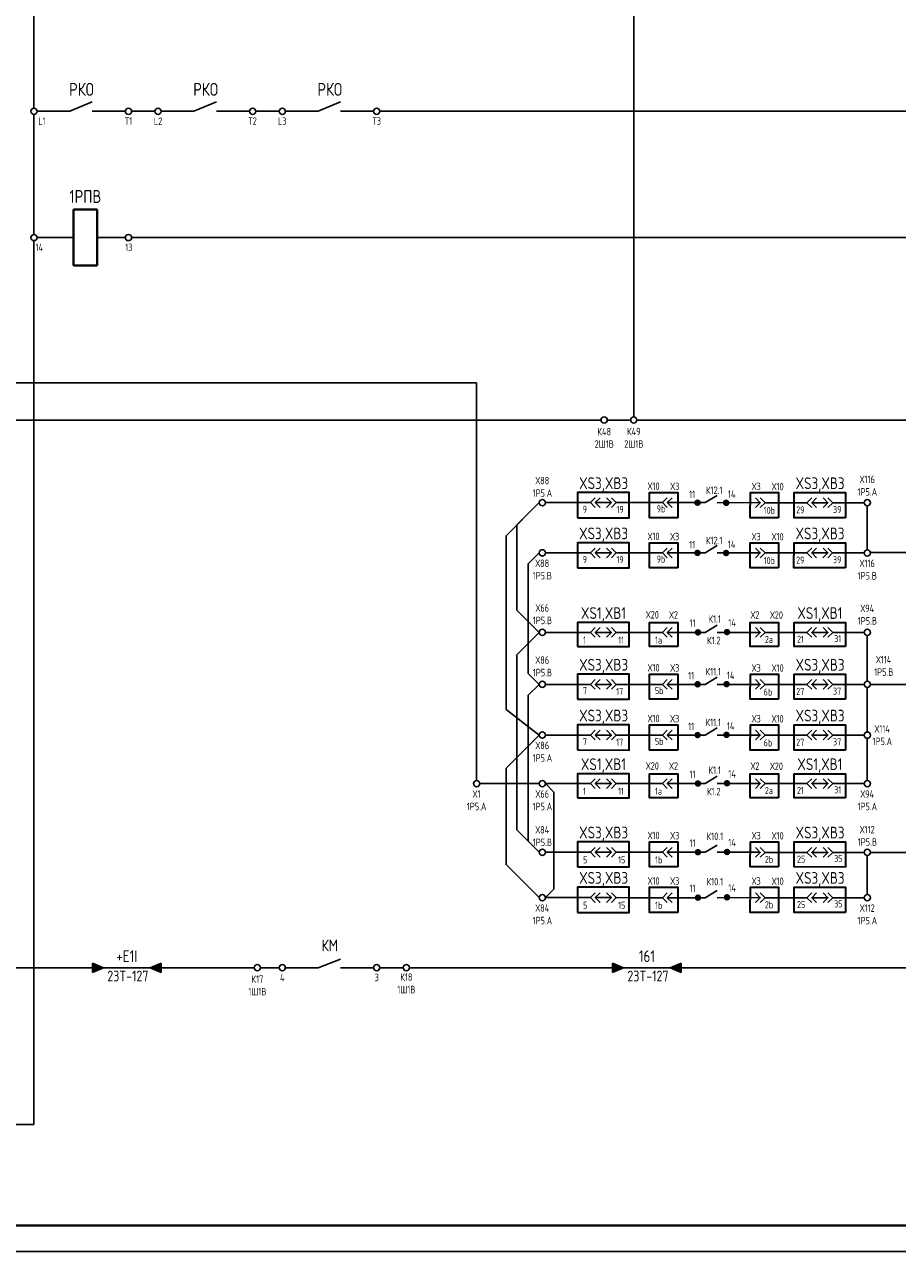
# Model space of a CAD drawing. Header units: millimetres. Extents: x 3972 to 7513, y 1417 to 2199.
# Tile 9 of 16: x 5929 to 6097, y 1779 to 2015. Entities that reach past the tile are written whole.
import ezdxf
from ezdxf.enums import TextEntityAlignment as Align

# ---------------------------------------------------------------- set-up
doc = ezdxf.new("R2010")
doc.units = ezdxf.units.MM
doc.styles.add('SIMPLEX', font='GOST.ttf', dxfattribs={"height": 5})

msp = doc.modelspace()

# ---------------------------------------------------------------- hatches: boundary and pattern name
for points in [[(6059.53, 1923.07, 1), (6058.27, 1923.07, 1)], [(6065.05, 1923.05, 1), (6063.79, 1923.05, 1)], [(6059.52, 1913.38, 1), (6058.26, 1913.38, 1)], [(6065.04, 1913.36, 1), (6063.78, 1913.36, 1)], [(6059.61, 1898.04, 1), (6058.35, 1898.04, 1)], [(6065.22, 1898.1, 1), (6063.96, 1898.1, 1)], [(6059.55, 1888.01, 1), (6058.29, 1888.02, 1)], [(6065.13, 1888.06, 1), (6063.87, 1888.06, 1)], [(6059.54, 1878.22, 1), (6058.29, 1878.22, 1)], [(6065.12, 1878.26, 1), (6063.86, 1878.26, 1)], [(6059.61, 1868.87, 1), (6058.35, 1868.87, 1)], [(6065.22, 1868.92, 1), (6063.96, 1868.92, 1)], [(6059.61, 1855.61, 1), (6058.35, 1855.61, 1)], [(6065.22, 1855.66, 1), (6063.96, 1855.66, 1)], [(6059.61, 1846.85, 1), (6058.35, 1846.85, 1)], [(6065.22, 1846.91, 1), (6063.96, 1846.91, 1)]]:
    msp.add_hatch(color=256).paths.add_polyline_path(points)
h = msp.add_hatch(color=256)
h.dxf.hatch_style = 1
h.paths.add_polyline_path([(5942.16, 1832.43), (5944.28, 1833.33), (5942.16, 1834.23)])
h = msp.add_hatch(color=256)
h.dxf.hatch_style = 1
h.paths.add_polyline_path([(5955.42, 1834.23), (5953.3, 1833.33), (5955.42, 1832.43)])
h = msp.add_hatch(color=256)
h.dxf.hatch_style = 1
h.paths.add_polyline_path([(6042.51, 1832.43), (6044.63, 1833.33), (6042.51, 1834.23)])
h = msp.add_hatch(color=256)
h.dxf.hatch_style = 1
h.paths.add_polyline_path([(6055.77, 1834.23), (6053.65, 1833.33), (6055.77, 1832.43)])

# ---------------------------------------------------------------- linework, layer by layer
for p, q in [((5930.87, 2053.39), (5930.87, 1999.21)), ((6046.6, 1939.62), (6046.6, 2029.52)), ((5937.78, 1998.61), (5931.47, 1998.61)), ((5937.78, 1998.61), (5942.12, 2000.45)), ((5948.51, 1998.61), (5942.12, 1998.61)), ((5954.22, 1998.61), (5949.71, 1998.61)), ((5961.73, 1998.61), (5955.42, 1998.61)), ((5961.73, 1998.61), (5966.07, 2000.45)), ((5972.46, 1998.61), (5966.07, 1998.61)), ((5978.17, 1998.61), (5973.66, 1998.61)), ((5985.68, 1998.61), (5979.37, 1998.61)), ((5985.68, 1998.61), (5990.02, 2000.45)), ((5996.41, 1998.61), (5990.02, 1998.61)), ((6113.55, 1998.61), (5997.61, 1998.61)), ((5930.87, 1974.84), (5930.87, 1998.01)), ((5930.87, 1973.65), (5930.87, 1803.09)), ((5938.53, 1974.24), (5931.47, 1974.24)), ((5943.04, 1974.24), (5948.51, 1974.24)), ((5949.71, 1974.24), (6113.55, 1974.24)), ((6016.27, 1946.2), (5767.78, 1946.2)), ((6016.27, 1946.2), (6016.27, 1869.46)), ((6040.29, 1939.02), (5766.53, 1939.02)), ((6046, 1939.02), (6041.49, 1939.02)), ((6139.47, 1939.02), (6047.2, 1939.02)), ((6028.36, 1923.08), (6021.98, 1916.7)), ((6028.36, 1923.08), (6024.05, 1918.77)), ((6029.56, 1923.08), (6035.76, 1923.08)), ((6035.76, 1923.08), (6038.25, 1923.08)), ((6039.18, 1923.08), (6042.29, 1923.08)), ((6043.22, 1923.08), (6045.71, 1923.08)), ((6049.65, 1923.08), (6045.71, 1923.08)), ((6049.65, 1923.08), (6052.14, 1923.08)), ((6060.37, 1923.08), (6053.07, 1923.08)), ((6062.7, 1924.47), (6060.37, 1923.08)), ((6070.98, 1923.09), (6062.7, 1923.07)), ((6074.42, 1923.07), (6071.93, 1923.07)), ((6074.42, 1923.07), (6077.52, 1923.07)), ((6080.01, 1923.07), (6077.52, 1923.07)), ((6084.05, 1923.07), (6080.94, 1923.07)), ((6087.46, 1923.07), (6084.98, 1923.07)), ((6091.06, 1923.07), (6086.53, 1923.07)), ((6091.66, 1922.47), (6091.66, 1913.97)), ((6024.05, 1918.77), (6024.05, 1902.35)), ((6021.98, 1883.18), (6021.98, 1916.7)), ((6028.35, 1913.39), (6026.25, 1911.29)), ((6029.55, 1913.39), (6035.75, 1913.39)), ((6035.75, 1913.39), (6038.24, 1913.39)), ((6039.17, 1913.39), (6042.28, 1913.39)), ((6043.21, 1913.39), (6045.7, 1913.39)), ((6049.64, 1913.39), (6045.7, 1913.39)), ((6049.64, 1913.39), (6052.13, 1913.39)), ((6060.36, 1913.39), (6053.06, 1913.39)), ((6062.69, 1914.78), (6060.36, 1913.39)), ((6070.97, 1913.4), (6062.69, 1913.39)), ((6074.41, 1913.38), (6071.92, 1913.38)), ((6074.41, 1913.38), (6077.51, 1913.38)), ((6080, 1913.38), (6077.51, 1913.38)), ((6084.04, 1913.38), (6080.93, 1913.38)), ((6087.45, 1913.38), (6084.97, 1913.38)), ((6091.05, 1913.38), (6086.52, 1913.38)), ((6114.82, 1913.48), (6092.26, 1913.48)), ((6026.25, 1911.29), (6026.25, 1890.13)), ((6028.36, 1898.03), (6024.05, 1902.35)), ((6062.7, 1899.43), (6060.37, 1898.03)), ((6028.36, 1898.03), (6024.05, 1893.72)), ((6029.56, 1898.03), (6035.76, 1898.03)), ((6035.76, 1898.03), (6038.25, 1898.03)), ((6039.18, 1898.03), (6042.29, 1898.03)), ((6043.22, 1898.03), (6045.71, 1898.03)), ((6049.65, 1898.03), (6045.71, 1898.03)), ((6049.65, 1898.03), (6052.14, 1898.03)), ((6060.37, 1898.03), (6053.07, 1898.03)), ((6070.99, 1898.04), (6062.7, 1898.03)), ((6074.42, 1898.03), (6071.93, 1898.03)), ((6074.42, 1898.03), (6077.52, 1898.03)), ((6080.01, 1898.03), (6077.52, 1898.03)), ((6084.05, 1898.03), (6080.94, 1898.03)), ((6087.46, 1898.03), (6084.98, 1898.03)), ((6091.06, 1898.03), (6086.53, 1898.03)), ((6091.66, 1897.43), (6091.66, 1888.6)), ((6024.05, 1859.92), (6024.05, 1893.72)), ((6028.36, 1888.01), (6026.25, 1890.13)), ((6028.36, 1888.01), (6026.25, 1885.9)), ((6029.56, 1888.01), (6035.76, 1888.01)), ((6035.76, 1888.01), (6038.25, 1888.01)), ((6039.18, 1888.01), (6042.29, 1888.01)), ((6043.22, 1888.01), (6045.71, 1888.01)), ((6049.65, 1888.01), (6045.71, 1888.01)), ((6049.65, 1888.01), (6052.14, 1888.01)), ((6060.37, 1888.01), (6053.07, 1888.01)), ((6062.7, 1889.4), (6060.37, 1888.01)), ((6071, 1888), (6062.7, 1888.01)), ((6074.42, 1888), (6071.93, 1888)), ((6074.42, 1888), (6077.52, 1888)), ((6080.01, 1888), (6077.52, 1888)), ((6084.05, 1888), (6080.94, 1888)), ((6087.46, 1888), (6084.98, 1888)), ((6091.06, 1888), (6086.53, 1888)), ((6091.66, 1878.8), (6091.66, 1887.4)), ((6114.82, 1888), (6092.26, 1888)), ((6026.25, 1885.9), (6026.25, 1857.72)), ((6028.36, 1878.22), (6021.98, 1883.18)), ((6028.36, 1878.22), (6021.98, 1871.84)), ((6029.56, 1878.22), (6035.76, 1878.22)), ((6035.76, 1878.22), (6038.25, 1878.22)), ((6039.18, 1878.22), (6042.29, 1878.22)), ((6043.22, 1878.22), (6045.7, 1878.22)), ((6049.65, 1878.22), (6045.7, 1878.22)), ((6049.65, 1878.22), (6052.14, 1878.22)), ((6060.36, 1878.21), (6053.07, 1878.22)), ((6062.69, 1879.61), (6060.36, 1878.21)), ((6071, 1878.21), (6062.69, 1878.21)), ((6074.41, 1878.21), (6071.93, 1878.21)), ((6074.41, 1878.21), (6077.52, 1878.21)), ((6080.01, 1878.21), (6077.52, 1878.21)), ((6084.04, 1878.21), (6080.94, 1878.21)), ((6087.46, 1878.21), (6084.98, 1878.21)), ((6091.06, 1878.2), (6086.53, 1878.21)), ((6091.65, 1877.61), (6091.65, 1869.45)), ((6021.98, 1853.23), (6021.98, 1871.84)), ((6028.36, 1868.86), (6016.87, 1868.86)), ((6029.56, 1868.86), (6035.76, 1868.86)), ((6029.56, 1868.86), (6031.18, 1867.23)), ((6035.76, 1868.86), (6038.25, 1868.86)), ((6039.18, 1868.86), (6042.29, 1868.86)), ((6043.22, 1868.86), (6045.7, 1868.86)), ((6049.65, 1868.86), (6045.7, 1868.86)), ((6049.65, 1868.86), (6052.14, 1868.86)), ((6060.36, 1868.86), (6053.07, 1868.86)), ((6062.69, 1870.26), (6060.36, 1868.86)), ((6070.99, 1868.87), (6062.69, 1868.86)), ((6074.41, 1868.86), (6071.93, 1868.86)), ((6074.41, 1868.86), (6077.52, 1868.86)), ((6080.01, 1868.86), (6077.52, 1868.86)), ((6084.04, 1868.86), (6080.94, 1868.86)), ((6087.46, 1868.86), (6084.98, 1868.86)), ((6091.06, 1868.86), (6086.53, 1868.86)), ((6031.18, 1867.23), (6031.18, 1848.47)), ((6028.36, 1855.6), (6024.05, 1859.92)), ((6028.36, 1855.6), (6026.25, 1857.72)), ((6062.7, 1856.99), (6060.37, 1855.6)), ((6029.56, 1855.6), (6035.76, 1855.6)), ((6035.76, 1855.6), (6038.25, 1855.6)), ((6039.18, 1855.6), (6042.29, 1855.6)), ((6043.22, 1855.6), (6045.71, 1855.6)), ((6049.65, 1855.6), (6045.71, 1855.6)), ((6049.65, 1855.6), (6052.14, 1855.6)), ((6060.37, 1855.6), (6053.07, 1855.6)), ((6070.99, 1855.6), (6062.7, 1855.6)), ((6074.42, 1855.59), (6071.93, 1855.59)), ((6074.42, 1855.59), (6077.52, 1855.59)), ((6080.01, 1855.59), (6077.52, 1855.59)), ((6084.05, 1855.59), (6080.94, 1855.59)), ((6087.46, 1855.59), (6084.98, 1855.59)), ((6091.06, 1855.59), (6086.53, 1855.59)), ((6091.66, 1854.99), (6091.66, 1847.43)), ((6114.82, 1855.59), (6092.26, 1855.59)), ((6028.36, 1846.85), (6021.98, 1853.23)), ((6029.56, 1846.85), (6031.18, 1848.47)), ((6062.7, 1848.24), (6060.37, 1846.84)), ((6029.56, 1846.85), (6035.76, 1846.85)), ((6035.76, 1846.85), (6038.25, 1846.85)), ((6039.18, 1846.85), (6042.29, 1846.85)), ((6043.22, 1846.85), (6045.71, 1846.84)), ((6049.65, 1846.84), (6045.71, 1846.84)), ((6049.65, 1846.84), (6052.14, 1846.84)), ((6060.37, 1846.84), (6053.07, 1846.84)), ((6070.99, 1846.85), (6062.7, 1846.84)), ((6074.42, 1846.84), (6071.93, 1846.84)), ((6074.42, 1846.84), (6077.52, 1846.84)), ((6080.01, 1846.84), (6077.52, 1846.84)), ((6084.05, 1846.84), (6080.94, 1846.84)), ((6087.46, 1846.83), (6084.98, 1846.84)), ((6091.06, 1846.83), (6086.53, 1846.84)), ((5919.45, 1833.33), (5973.36, 1833.33)), ((5942.16, 1832.43), (5942.16, 1834.23)), ((5942.16, 1834.23), (5944.28, 1833.33)), ((5944.28, 1833.33), (5942.16, 1832.43)), ((5953.3, 1833.33), (5944.28, 1833.33)), ((5953.3, 1833.33), (5955.42, 1834.23)), ((5955.42, 1832.43), (5953.3, 1833.33)), ((5955.42, 1834.23), (5955.42, 1832.43)), ((5978.17, 1833.33), (5974.56, 1833.33)), ((5985.68, 1833.33), (5979.37, 1833.33)), ((5985.68, 1833.33), (5990.02, 1834.99)), ((5996.41, 1833.33), (5990.02, 1833.33)), ((5997.61, 1833.33), (6002.12, 1833.33)), ((6113.55, 1833.33), (6003.32, 1833.33)), ((6042.51, 1832.43), (6042.51, 1834.23)), ((6042.51, 1834.23), (6044.63, 1833.33)), ((6044.63, 1833.33), (6042.51, 1832.43)), ((6053.65, 1833.33), (6044.63, 1833.33)), ((6053.65, 1833.33), (6055.77, 1834.23)), ((6055.77, 1832.43), (6053.65, 1833.33)), ((6055.77, 1834.23), (6055.77, 1832.43)), ((5853.81, 1803.09), (5930.87, 1803.09)), ((6301.8, 1778.56), (5707.8, 1778.56))]:
    msp.add_line(p, q)
at = {"lineweight": 40}
for p, q in [((5943.04, 1979.66), (5938.53, 1979.66)), ((5938.53, 1979.66), (5938.53, 1968.83)), ((5943.04, 1968.83), (5943.04, 1979.66)), ((5943.04, 1968.83), (5938.53, 1968.83)), ((6296.8, 1783.56), (5727.8, 1783.56))]:
    msp.add_line(p, q, dxfattribs=at)
at = {"lineweight": 35}
for points in [[(6035.76, 1920.18), (6045.71, 1920.18), (6045.71, 1925.02), (6035.77, 1925.02)], [(6055.08, 1920.18), (6049.65, 1920.18), (6049.66, 1925.02), (6055.09, 1925.02)], [(6074.5, 1920.17), (6069.07, 1920.17), (6069.09, 1925.02), (6074.52, 1925.02)], [(6087.46, 1920.17), (6077.52, 1920.17), (6077.53, 1925.02), (6087.47, 1925.02)], [(6035.75, 1910.49), (6045.7, 1910.49), (6045.71, 1915.33), (6035.76, 1915.33)], [(6055.07, 1910.49), (6049.64, 1910.49), (6049.65, 1915.33), (6055.08, 1915.33)], [(6074.49, 1910.48), (6069.06, 1910.48), (6069.08, 1915.33), (6074.51, 1915.33)], [(6087.45, 1910.48), (6077.51, 1910.48), (6077.52, 1915.33), (6087.46, 1915.33)], [(6035.76, 1895.3), (6045.71, 1895.3), (6045.71, 1899.93), (6035.76, 1899.93)], [(6055.08, 1895.3), (6049.65, 1895.3), (6049.65, 1899.93), (6055.08, 1899.93)], [(6074.51, 1895.3), (6069.08, 1895.3), (6069.08, 1899.93), (6074.51, 1899.93)], [(6087.46, 1895.3), (6077.52, 1895.3), (6077.52, 1899.93), (6087.46, 1899.93)], [(6035.76, 1885.14), (6045.71, 1885.14), (6045.71, 1889.98), (6035.77, 1889.98)], [(6055.08, 1885.14), (6049.65, 1885.14), (6049.66, 1889.98), (6055.09, 1889.98)], [(6074.5, 1885.13), (6069.07, 1885.13), (6069.09, 1889.98), (6074.52, 1889.98)], [(6087.46, 1885.13), (6077.52, 1885.13), (6077.53, 1889.98), (6087.47, 1889.98)], [(6035.76, 1875.35), (6045.7, 1875.34), (6045.71, 1880.19), (6035.77, 1880.19)], [(6055.07, 1875.34), (6049.64, 1875.34), (6049.66, 1880.19), (6055.09, 1880.19)], [(6074.5, 1875.34), (6069.07, 1875.34), (6069.09, 1880.19), (6074.52, 1880.19)], [(6087.46, 1875.34), (6077.52, 1875.34), (6077.53, 1880.19), (6087.47, 1880.18)], [(6035.76, 1866.13), (6045.7, 1866.13), (6045.7, 1870.75), (6035.76, 1870.75)], [(6055.08, 1866.13), (6049.65, 1866.13), (6049.65, 1870.75), (6055.08, 1870.75)], [(6074.51, 1866.13), (6069.08, 1866.13), (6069.08, 1870.75), (6074.51, 1870.75)], [(6087.46, 1866.13), (6077.52, 1866.13), (6077.52, 1870.75), (6087.46, 1870.75)], [(6035.76, 1852.77), (6045.71, 1852.76), (6045.71, 1857.61), (6035.77, 1857.61)], [(6055.08, 1852.76), (6049.65, 1852.76), (6049.66, 1857.61), (6055.09, 1857.61)], [(6074.5, 1852.76), (6069.07, 1852.76), (6069.09, 1857.61), (6074.52, 1857.61)], [(6087.46, 1852.75), (6077.52, 1852.76), (6077.53, 1857.61), (6087.47, 1857.6)], [(6035.76, 1844.01), (6045.71, 1844.01), (6045.71, 1848.85), (6035.77, 1848.85)], [(6055.08, 1844.01), (6049.65, 1844.01), (6049.66, 1848.85), (6055.09, 1848.85)], [(6074.5, 1844), (6069.07, 1844), (6069.09, 1848.85), (6074.52, 1848.85)], [(6087.46, 1844), (6077.52, 1844), (6077.53, 1848.85), (6087.47, 1848.85)]]:
    msp.add_lwpolyline(points, close=True, dxfattribs=at)
for points in [[(6039.18, 1924.01), (6038.25, 1923.08), (6039.18, 1922.15)], [(6040.11, 1924.01), (6039.18, 1923.08), (6040.11, 1922.15)], [(6041.36, 1924.01), (6042.29, 1923.08), (6041.36, 1922.15)], [(6042.29, 1924.01), (6043.22, 1923.08), (6042.29, 1922.15)], [(6053.07, 1924.01), (6052.14, 1923.08), (6053.07, 1922.15)], [(6054, 1924.01), (6053.07, 1923.08), (6054, 1922.14)], [(6070.07, 1924.01), (6071, 1923.07), (6070.07, 1922.14)], [(6071, 1924.01), (6071.93, 1923.07), (6071, 1922.14)], [(6080.94, 1924), (6080.01, 1923.07), (6080.94, 1922.14)], [(6081.87, 1924), (6080.94, 1923.07), (6081.87, 1922.14)], [(6083.11, 1924), (6084.05, 1923.07), (6083.11, 1922.14)], [(6084.05, 1924), (6084.98, 1923.07), (6084.05, 1922.14)], [(6039.17, 1914.32), (6038.24, 1913.39), (6039.17, 1912.46)], [(6040.1, 1914.32), (6039.17, 1913.39), (6040.1, 1912.46)], [(6041.35, 1914.32), (6042.28, 1913.39), (6041.35, 1912.46)], [(6042.28, 1914.32), (6043.21, 1913.39), (6042.28, 1912.46)], [(6053.06, 1914.32), (6052.13, 1913.39), (6053.06, 1912.46)], [(6053.99, 1914.32), (6053.06, 1913.39), (6053.99, 1912.46)], [(6070.06, 1914.32), (6070.99, 1913.38), (6070.06, 1912.45)], [(6070.99, 1914.32), (6071.92, 1913.38), (6070.99, 1912.45)], [(6080.93, 1914.31), (6080, 1913.38), (6080.93, 1912.45)], [(6081.86, 1914.31), (6080.93, 1913.38), (6081.86, 1912.45)], [(6083.11, 1914.31), (6084.04, 1913.38), (6083.1, 1912.45)], [(6084.04, 1914.31), (6084.97, 1913.38), (6084.04, 1912.45)], [(6039.18, 1898.96), (6038.25, 1898.03), (6039.18, 1897.1)], [(6040.11, 1898.96), (6039.18, 1898.03), (6040.11, 1897.1)], [(6041.36, 1898.96), (6042.29, 1898.03), (6041.36, 1897.1)], [(6042.29, 1898.96), (6043.22, 1898.03), (6042.29, 1897.1)], [(6053.07, 1898.96), (6052.14, 1898.03), (6053.07, 1897.1)], [(6054, 1898.96), (6053.07, 1898.03), (6054, 1897.1)], [(6070.07, 1898.96), (6071, 1898.03), (6070.07, 1897.1)], [(6071, 1898.96), (6071.93, 1898.03), (6071, 1897.1)], [(6080.94, 1898.96), (6080.01, 1898.03), (6080.94, 1897.1)], [(6081.87, 1898.96), (6080.94, 1898.03), (6081.87, 1897.1)], [(6083.11, 1898.96), (6084.05, 1898.03), (6083.11, 1897.1)], [(6084.05, 1898.96), (6084.98, 1898.03), (6084.05, 1897.1)], [(6039.18, 1888.94), (6038.25, 1888.01), (6039.18, 1887.08)], [(6040.11, 1888.94), (6039.18, 1888.01), (6040.11, 1887.08)], [(6041.36, 1888.94), (6042.29, 1888.01), (6041.36, 1887.08)], [(6042.29, 1888.94), (6043.22, 1888.01), (6042.29, 1887.08)], [(6053.07, 1888.94), (6052.14, 1888.01), (6053.07, 1887.08)], [(6054, 1888.94), (6053.07, 1888.01), (6054, 1887.08)], [(6070.07, 1888.94), (6071, 1888), (6070.07, 1887.07)], [(6071, 1888.94), (6071.93, 1888), (6071, 1887.07)], [(6080.94, 1888.93), (6080.01, 1888), (6080.94, 1887.07)], [(6081.87, 1888.93), (6080.94, 1888), (6081.87, 1887.07)], [(6083.11, 1888.93), (6084.05, 1888), (6083.11, 1887.07)], [(6084.05, 1888.93), (6084.98, 1888), (6084.05, 1887.07)], [(6039.18, 1879.15), (6038.25, 1878.22), (6039.18, 1877.29)], [(6040.11, 1879.15), (6039.18, 1878.22), (6040.11, 1877.29)], [(6041.35, 1879.15), (6042.29, 1878.22), (6041.35, 1877.29)], [(6042.29, 1879.15), (6043.22, 1878.22), (6042.29, 1877.29)], [(6053.07, 1879.15), (6052.14, 1878.22), (6053.07, 1877.28)], [(6054, 1879.15), (6053.07, 1878.22), (6054, 1877.28)], [(6070.06, 1879.14), (6071, 1878.21), (6070.06, 1877.28)], [(6071, 1879.14), (6071.93, 1878.21), (6071, 1877.28)], [(6080.94, 1879.14), (6080.01, 1878.21), (6080.94, 1877.28)], [(6081.87, 1879.14), (6080.94, 1878.21), (6081.87, 1877.28)], [(6083.11, 1879.14), (6084.04, 1878.21), (6083.11, 1877.28)], [(6084.04, 1879.14), (6084.98, 1878.21), (6084.04, 1877.28)], [(6039.18, 1869.79), (6038.25, 1868.86), (6039.18, 1867.93)], [(6040.11, 1869.79), (6039.18, 1868.86), (6040.11, 1867.93)], [(6041.35, 1869.79), (6042.29, 1868.86), (6041.35, 1867.93)], [(6042.29, 1869.79), (6043.22, 1868.86), (6042.29, 1867.93)], [(6053.07, 1869.79), (6052.14, 1868.86), (6053.07, 1867.93)], [(6054, 1869.79), (6053.07, 1868.86), (6054, 1867.93)], [(6070.06, 1869.79), (6071, 1868.86), (6070.06, 1867.93)], [(6071, 1869.79), (6071.93, 1868.86), (6071, 1867.93)], [(6080.94, 1869.79), (6080.01, 1868.86), (6080.94, 1867.93)], [(6081.87, 1869.79), (6080.94, 1868.86), (6081.87, 1867.93)], [(6083.11, 1869.79), (6084.04, 1868.86), (6083.11, 1867.93)], [(6084.04, 1869.79), (6084.98, 1868.86), (6084.04, 1867.93)], [(6039.18, 1856.53), (6038.25, 1855.6), (6039.18, 1854.67)], [(6040.11, 1856.53), (6039.18, 1855.6), (6040.11, 1854.67)], [(6041.36, 1856.53), (6042.29, 1855.6), (6041.36, 1854.67)], [(6042.29, 1856.53), (6043.22, 1855.6), (6042.29, 1854.67)], [(6053.07, 1856.53), (6052.14, 1855.6), (6053.07, 1854.67)], [(6054, 1856.53), (6053.07, 1855.6), (6054, 1854.67)], [(6070.07, 1856.53), (6071, 1855.59), (6070.07, 1854.66)], [(6071, 1856.53), (6071.93, 1855.59), (6071, 1854.66)], [(6080.94, 1856.52), (6080.01, 1855.59), (6080.94, 1854.66)], [(6081.87, 1856.52), (6080.94, 1855.59), (6081.87, 1854.66)], [(6083.11, 1856.52), (6084.05, 1855.59), (6083.11, 1854.66)], [(6084.05, 1856.52), (6084.98, 1855.59), (6084.05, 1854.66)], [(6039.18, 1847.78), (6038.25, 1846.85), (6039.18, 1845.91)], [(6040.11, 1847.78), (6039.18, 1846.85), (6040.11, 1845.91)], [(6041.36, 1847.78), (6042.29, 1846.85), (6041.36, 1845.91)], [(6042.29, 1847.78), (6043.22, 1846.85), (6042.29, 1845.91)], [(6053.07, 1847.78), (6052.14, 1846.84), (6053.07, 1845.91)], [(6054, 1847.77), (6053.07, 1846.84), (6054, 1845.91)], [(6070.07, 1847.77), (6071, 1846.84), (6070.07, 1845.91)], [(6071, 1847.77), (6071.93, 1846.84), (6071, 1845.91)], [(6080.94, 1847.77), (6080.01, 1846.84), (6080.94, 1845.9)], [(6081.87, 1847.77), (6080.94, 1846.84), (6081.87, 1845.9)], [(6083.11, 1847.77), (6084.05, 1846.84), (6083.11, 1845.9)], [(6084.05, 1847.77), (6084.98, 1846.84), (6084.05, 1845.9)]]:
    msp.add_lwpolyline(points)
for centre in [(5930.87, 1998.61), (5949.11, 1998.61), (5954.82, 1998.61), (5973.06, 1998.61), (5978.77, 1998.61), (5997.01, 1998.61), (5930.87, 1974.24), (5949.11, 1974.24), (6040.89, 1939.02), (6046.6, 1939.02), (6028.96, 1923.08), (6091.66, 1923.07), (6028.95, 1913.39), (6091.65, 1913.38), (6028.96, 1898.03), (6091.66, 1898.03), (6028.96, 1888.01), (6091.66, 1888), (6028.96, 1878.22), (6091.65, 1878.2), (6016.27, 1868.86), (6028.96, 1868.86), (6091.65, 1868.86), (6028.96, 1855.6), (6091.66, 1855.59), (6028.96, 1846.85), (6091.66, 1846.83), (5973.96, 1833.33), (5978.77, 1833.33), (5997.01, 1833.33), (6002.72, 1833.33)]:
    msp.add_circle(centre, 0.599)

# ---------------------------------------------------------------- texts
at = {"style": 'SIMPLEX'}
for s, height, rotation, p in [('9', 1.35, 359.9863, (6036.74, 1921.13)), ('19', 1.354, 359.9863, (6043.26, 1921.1)), ('9b', 1.354, 359.9863, (6051.02, 1921.21)), ('10b', 1.354, 359.9863, (6071.67, 1920.92)), ('29', 1.354, 359.9863, (6077.93, 1921.01)), ('39', 1.354, 359.9863, (6085.03, 1921.08)), ('9', 1.35, 359.9863, (6036.73, 1911.44)), ('19', 1.354, 359.9863, (6043.25, 1911.41)), ('9b', 1.354, 359.9863, (6051.01, 1911.52)), ('10b', 1.354, 359.9863, (6071.66, 1911.23)), ('29', 1.354, 359.9863, (6077.92, 1911.32)), ('39', 1.354, 359.9863, (6085.02, 1911.39)), ('1', 1.35, 359.9999, (6036.81, 1895.88)), ('11', 1.354, 359.9999, (6043.58, 1895.88)), ('1а', 1.354, 359.9999, (6050.7, 1895.88)), ('2а', 1.354, 359.9999, (6071.89, 1896)), ('21', 1.354, 359.9999, (6078.09, 1896.04)), ('31', 1.354, 359.9999, (6085.25, 1896.16)), ('7', 1.35, 359.9863, (6036.79, 1886.12)), ('17', 1.354, 359.9863, (6043.2, 1885.97)), ('5b', 1.354, 359.9863, (6050.68, 1886.12)), ('6b', 1.354, 359.9863, (6071.67, 1885.85)), ('27', 1.354, 359.9863, (6077.93, 1885.94)), ('37', 1.354, 359.9863, (6085.03, 1886.01)), ('5b', 1.354, 359.9863, (6050.68, 1876.33)), ('7', 1.35, 359.9863, (6036.79, 1876.33)), ('17', 1.354, 359.9863, (6043.2, 1876.18)), ('6b', 1.354, 359.9863, (6071.67, 1876.06)), ('27', 1.354, 359.9863, (6077.93, 1876.15)), ('37', 1.354, 359.9863, (6085.03, 1876.22)), ('31', 1.354, 359.9999, (6085.25, 1866.98)), ('1', 1.35, 359.9999, (6036.8, 1866.71)), ('11', 1.354, 359.9999, (6043.57, 1866.71)), ('1а', 1.354, 359.9999, (6050.69, 1866.71)), ('2а', 1.354, 359.9999, (6071.89, 1866.83)), ('21', 1.354, 359.9999, (6078.09, 1866.87)), ('5', 1.35, 359.9863, (6036.81, 1853.45)), ('15', 1.354, 359.9863, (6043.57, 1853.45)), ('1b', 1.354, 359.9863, (6050.7, 1853.45)), ('2b', 1.354, 359.9863, (6071.89, 1853.56)), ('25', 1.354, 359.9863, (6078.09, 1853.6)), ('35', 1.354, 359.9863, (6085.25, 1853.72)), ('5', 1.35, 359.9863, (6036.81, 1844.7)), ('15', 1.354, 359.9863, (6043.57, 1844.7)), ('1b', 1.354, 359.9863, (6050.7, 1844.69)), ('2b', 1.354, 359.9863, (6071.89, 1844.81)), ('25', 1.354, 359.9863, (6078.09, 1844.84)), ('35', 1.354, 359.9863, (6085.25, 1844.96))]:
    msp.add_text(s, height=height, rotation=rotation, dxfattribs=at).set_placement(p)
at = {"color": 4, "style": 'SIMPLEX'}
for p in [(5948.99, 1830.68), (6049.34, 1830.68)]:
    msp.add_text('23T-127', height=2.079, dxfattribs=at).set_placement(p, align=Align.CENTER)
at = {"lineweight": 50, "attachment_point": 5, "style": 'SIMPLEX'}
for s, insert, char_height, width in [('РКО', (5940.04, 2002.84), 2.5, 4.5125), ('РКО', (5963.99, 2002.84), 2.5, 4.5125), ('РКО', (5987.94, 2002.84), 2.5, 4.5125), ('1РПВ', (5940.78, 1982.17), 2.5, 4.5125), ('КМ', (5987.94, 1837.63), 2.256, 4.5125), ('+E1I', (5948.79, 1835.54), 2.256, 9.025), ('161', (6049.14, 1835.54), 2.256, 9.025)]:
    msp.add_mtext(s, dxfattribs=dict(at, insert=insert, char_height=char_height, width=width))
at = {"color": 7, "attachment_point": 5, "style": 'SIMPLEX'}
for s, insert, char_height, width in [('L1', (5932.42, 1996.7), 1.444, 2.0728), ('Т1', (5949.11, 1996.72), 1.444, 2.0728), ('L2', (5954.82, 1996.7), 1.444, 2.0728), ('Т2', (5973.06, 1996.72), 1.444, 2.0728), ('L3', (5978.77, 1996.7), 1.444, 2.0728), ('Т3', (5997.01, 1996.72), 1.444, 2.0728), ('14', (5931.9, 1972.34), 1.444, 2.0728), ('13', (5949.19, 1972.35), 1.444, 2.0728), ('К48\\P2Ш1В', (6040.89, 1935.59), 1.444, 2.0728), ('К49\\P2Ш1В', (6046.6, 1935.61), 1.444, 2.0728), ('Х88\\P1Р5.A', (6028.96, 1926.13), 1.444, 3.5971), ('Х116\\P1Р5.A', (6091.66, 1926.36), 1.444, 3.5971), ('Х88\\P1Р5.B', (6028.95, 1910.18), 1.444, 3.5971), ('Х116\\P1Р5.B', (6091.65, 1910.16), 1.444, 3.5971), ('Х66\\P1Р5.В', (6028.96, 1901.55), 1.444, 3.5971), ('Х94\\P1Р5.В', (6091.66, 1901.46), 1.444, 3.5971), ('Х86\\P1Р5.В', (6028.96, 1891.49), 1.444, 3.5971), ('Х114\\P1Р5.В', (6094.82, 1891.58), 1.444, 3.5971), ('Х114\\P1Р5.A', (6094.54, 1878.2), 1.444, 3.5971), ('Х86\\P1Р5.A', (6028.96, 1875.01), 1.444, 3.5971), ('Х1\\P1Р5.A', (6016.27, 1865.64), 1.444, 3.5971), ('Х66\\P1Р5.A', (6028.96, 1865.64), 1.444, 3.5971), ('Х94\\P1Р5.A', (6091.65, 1865.64), 1.444, 3.5971), ('Х84\\P1Р5.В', (6028.96, 1858.73), 1.444, 3.5971), ('Х112\\P1Р5.В', (6091.66, 1858.78), 1.444, 3.5971), ('Х84\\P1Р5.A', (6028.96, 1843.63), 1.444, 3.5971), ('Х112\\P1Р5.A', (6091.66, 1843.62), 1.444, 3.5971), ('К17\\P1Ш1В', (5973.97, 1829.91), 1.444, 2.0728), ('4', (5978.77, 1831.42), 1.44, 2.0728), ('3', (5997.01, 1831.44), 1.44, 2.0728), ('К18\\P1Ш1В', (6002.72, 1830.31), 1.444, 2.0728)]:
    msp.add_mtext(s, dxfattribs=dict(at, insert=insert, char_height=char_height, width=width))
at = {"lineweight": 50, "char_height": 2.256, "width": 11.3334, "attachment_point": 5, "style": 'SIMPLEX'}
for s, insert, rotation in [('XS3,XB3', (6040.78, 1926.57), 359.9863), ('XS3,XB3', (6082.54, 1926.56), 359.9863), ('XS3,XB3', (6040.77, 1916.88), 359.9863), ('XS3,XB3', (6082.53, 1916.87), 359.9863), ('XS1,XB1', (6040.76, 1901.51), 359.9999), ('XS1,XB1', (6082.51, 1901.51), 359.9999), ('XS3,XB3', (6040.78, 1891.53), 359.9863), ('XS3,XB3', (6082.54, 1891.52), 359.9863), ('XS3,XB3', (6040.78, 1881.73), 359.9863), ('XS3,XB3', (6082.54, 1881.72), 359.9863), ('XS1,XB1', (6040.75, 1872.34), 359.9999), ('XS1,XB1', (6082.51, 1872.34), 359.9999), ('XS3,XB3', (6040.78, 1859.15), 359.9863), ('XS3,XB3', (6082.54, 1859.14), 359.9863), ('XS3,XB3', (6040.78, 1850.4), 359.9863), ('XS3,XB3', (6082.54, 1850.39), 359.9863)]:
    msp.add_mtext(s, dxfattribs=dict(at, insert=insert, rotation=rotation))
at = {"color": 7, "char_height": 1.444, "attachment_point": 5, "style": 'SIMPLEX'}
for s, insert, width, rotation in [('Х10', (6050.44, 1926.25), 4.6615, 359.9863), ('Х3', (6054.52, 1926.22), 3.162, 359.9863), ('11', (6057.86, 1924.66), 4.6615, 359.9863), ('К12.1', (6062.12, 1925.46), 4.6615, 359.9863), ('14', (6065.49, 1924.74), 4.6615, 359.9863), ('Х3', (6070.24, 1926.21), 3.162, 359.9863), ('Х10', (6074.38, 1926.19), 4.6615, 359.9863), ('Х10', (6050.43, 1916.56), 4.6615, 359.9863), ('Х3', (6054.51, 1916.53), 3.162, 359.9863), ('11', (6057.85, 1914.97), 4.6615, 359.9863), ('К12.1', (6062.11, 1915.77), 4.6615, 359.9863), ('14', (6065.48, 1915.05), 4.6615, 359.9863), ('Х3', (6070.23, 1916.52), 3.162, 359.9863), ('Х10', (6074.37, 1916.5), 4.6615, 359.9863), ('Х20', (6050.2, 1901.44), 4.6615, 359.9999), ('Х2', (6054.28, 1901.41), 3.162, 359.9999), ('К1.1', (6062.21, 1900.62), 4.6615, 359.9999), ('Х2', (6070, 1901.41), 3.162, 359.9999), ('Х20', (6074.14, 1901.38), 4.6615, 359.9999), ('11', (6057.94, 1899.83), 4.6615, 359.9999), ('14', (6065.57, 1899.91), 4.6615, 359.9999), ('К1.2', (6062.05, 1896.48), 4.6615, 359.9999), ('Х10', (6050.44, 1891.21), 4.6615, 359.9863), ('Х3', (6054.52, 1891.18), 3.162, 359.9863), ('Х3', (6070.24, 1891.17), 3.162, 359.9863), ('Х10', (6074.38, 1891.15), 4.6615, 359.9863), ('11', (6057.67, 1889.68), 4.6615, 359.9863), ('К11.1', (6061.93, 1890.47), 4.6615, 359.9863), ('14', (6065.3, 1889.75), 4.6615, 359.9863), ('Х10', (6050.44, 1881.42), 4.6615, 359.9863), ('Х3', (6054.51, 1881.39), 3.162, 359.9863), ('11', (6057.66, 1879.88), 4.6615, 359.9863), ('К11.1', (6061.93, 1880.68), 4.6615, 359.9863), ('14', (6065.29, 1879.96), 4.6615, 359.9863), ('Х3', (6070.24, 1881.38), 3.162, 359.9863), ('Х10', (6074.37, 1881.36), 4.6615, 359.9863), ('Х20', (6050.2, 1872.26), 4.6615, 359.9999), ('Х2', (6054.28, 1872.24), 3.162, 359.9999), ('Х2', (6070, 1872.23), 3.162, 359.9999), ('Х20', (6074.14, 1872.21), 4.6615, 359.9999), ('11', (6057.94, 1870.65), 4.6615, 359.9999), ('К1.1', (6062.2, 1871.45), 4.6615, 359.9999), ('14', (6065.57, 1870.73), 4.6615, 359.9999), ('К1.2', (6062.04, 1867.31), 4.6615, 359.9999), ('Х10', (6050.44, 1858.84), 4.6615, 359.9863), ('Х3', (6054.52, 1858.81), 3.162, 359.9863), ('К10.1', (6062.24, 1858.68), 4.6615, 359.9863), ('Х3', (6070.24, 1858.8), 3.162, 359.9863), ('Х10', (6074.38, 1858.78), 4.6615, 359.9863), ('11', (6057.94, 1857.39), 4.6615, 359.9863), ('14', (6065.57, 1857.47), 4.6615, 359.9863), ('Х10', (6050.44, 1850.08), 4.6615, 359.9863), ('Х3', (6054.52, 1850.05), 3.162, 359.9863), ('11', (6057.94, 1848.64), 4.6615, 359.9863), ('К10.1', (6062.24, 1849.93), 4.6615, 359.9863), ('14', (6065.57, 1848.72), 4.6615, 359.9863), ('Х3', (6070.24, 1850.05), 3.162, 359.9863), ('Х10', (6074.38, 1850.02), 4.6615, 359.9863)]:
    msp.add_mtext(s, dxfattribs=dict(at, insert=insert, width=width, rotation=rotation))

doc.saveas('drawing.dxf')
